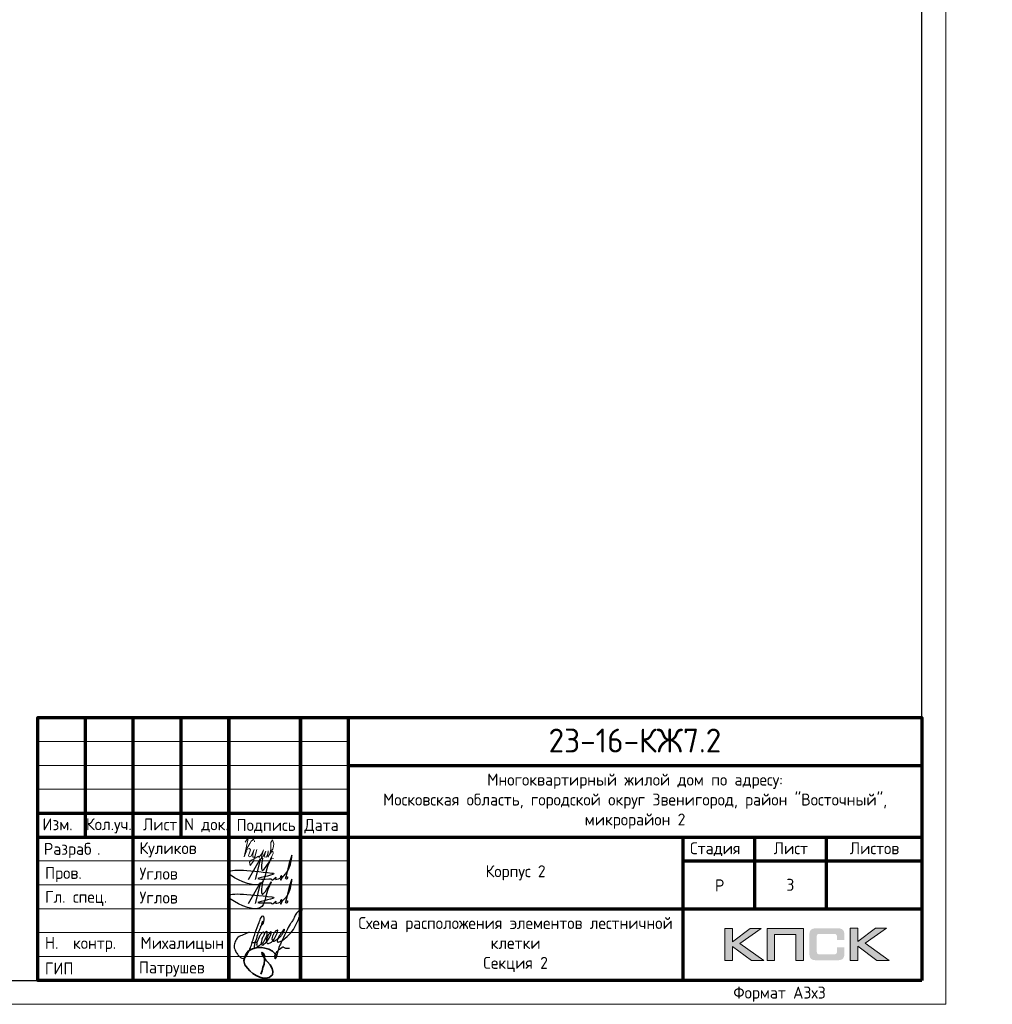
# Model space of a CAD drawing. Header units: millimetres. Extents: x 259029 to 2494469, y -731578 to -57567.
# Tile 111 of 252: x 386061 to 406413, y -568251 to -547649. Entities that reach past the tile are written whole.
import ezdxf
from ezdxf import colors
from ezdxf.entities.mleader import LeaderData, LeaderLine
from ezdxf.enums import TextEntityAlignment as Align
from ezdxf.math import Vec2, Vec3

# ---------------------------------------------------------------- set-up
doc = ezdxf.new("R2010")
doc.units = ezdxf.units.MM
for name, color, linetype, lineweight in [('0.15', 252, 'Continuous', 15), ('Standard', 7, 'Continuous', 25), ('Выноски', 20, 'Continuous', 20), ('Каркасы ригель', 3, 'Continuous', 0), ('Размеры', 54, 'Continuous', 20), ('Рамка', 7, 'Continuous', 70), ('Символы 0.20', 1, 'Continuous', 20), ('Текст', 41, 'Continuous', 30), ('ТОНКИЕ', 7, 'Continuous', 9)]:
    doc.layers.add(name, color=color, linetype=linetype, lineweight=lineweight)
doc.layers.add('ТОЛСТЫЕ_ОСНОВНЫЕ', color=6, linetype='Continuous')
doc.styles.add('GOST-2.304_Type-B', font='GOST_Common.ttf')
doc.styles.add('style1', font='GOST_Common.ttf', dxfattribs={"height": 500})
doc.styles.add('ГОСТ', font='GOST_Common.ttf')

# ---------------------------------------------------------------- blocks, each defined once
blk = doc.blocks.new('*U28')
at = {"layer": 'ТОЛСТЫЕ_ОСНОВНЫЕ', "color": 6}
blk.add_lwpolyline([(20, 5), (886, 5), (886, 415), (20, 415)], close=True, dxfattribs=at)
at = {"layer": 'ТОНКИЕ'}
blk.add_lwpolyline([(0, 0), (891, 0), (891, 420), (0, 420)], close=True, dxfattribs=at)
at = {"layer": 'Текст', "style": 'style1'}
blk.add_text('Формат А3х3', height=2.5, dxfattribs=at).set_placement((846.57, 1.2))
blk = doc.blocks.new('СЛОЖНЫЙ_ОБЪЕКТ_0')
at = {"layer": 'Standard', "color": 7, "linetype": 'Continuous', "lineweight": 25}
for points, start_tangent, end_tangent in [([(-5.888, 1.589), (-5.939, 1.691), (-5.972, 1.691), (-6.022, 1.617), (-6.064, 1.496), (-6.076, 1.414), (-6.076, 1.373), (-6.09, 1.219), (-6.071, 1.071), (-6.041, 1.003), (-6.009, 0.988), (-5.985, 1.012), (-5.95, 1.047), (-5.922, 1.075), (-5.915, 1.097), (-5.843, 1.207), (-5.798, 1.324), (-5.779, 1.438), (-5.77, 1.604), (-5.809, 1.746), (-5.833, 1.77), (-5.864, 1.752), (-5.885, 1.721), (-5.913, 1.566), (-5.919, 1.492), (-5.925, 1.334), (-5.906, 1.223), (-5.871, 1.161), (-5.807, 1.124), (-5.751, 1.203), (-5.713, 1.262), (-5.692, 1.316), (-5.66, 1.414), (-5.641, 1.525), (-5.625, 1.661), (-5.641, 1.808), (-5.657, 1.824), (-5.667, 1.824), (-5.695, 1.763), (-5.714, 1.672), (-5.725, 1.541), (-5.722, 1.421), (-5.665, 1.291), (-5.617, 1.276), (-5.55, 1.31), (-5.459, 1.426), (-5.4, 1.599), (-5.374, 1.864), (-5.388, 1.981), (-5.406, 1.999), (-5.432, 1.973), (-5.463, 1.934), (-5.509, 1.789), (-5.527, 1.661), (-5.508, 1.54), (-5.457, 1.473), (-5.411, 1.463), (-5.347, 1.501), (-5.271, 1.621), (-5.193, 1.738), (-5.143, 1.879), (-5.113, 2.032), (-5.113, 2.111), (-5.121, 2.138), (-5.14, 2.12), (-5.169, 2.039), (-5.206, 1.924), (-5.241, 1.787), (-5.254, 1.679), (-5.254, 1.582), (-5.237, 1.516), (-5.219, 1.498), (-5.191, 1.482), (-5.154, 1.519), (-5.086, 1.578), (-4.953, 1.776), (-4.759, 2.173), (-4.667, 2.981), (-4.667, 3.227), (-4.687, 3.262), (-4.715, 3.262), (-4.742, 3.235), (-4.777, 3.18), (-4.872, 2.956), (-4.891, 2.749), (-4.921, 2.579), (-4.956, 2.444), (-5.001, 2.097), (-5.045, 1.672), (-5.064, 1.441), (-5.075, 1.334), (-5.055, 1.102), (-5.04, 0.878), (-5.04, 0.777), (-5.052, 0.744), (-5.068, 0.75), (-5.077, 0.776), (-5.092, 0.804), (-5.084, 1.076), (-4.938, 1.346), (-4.909, 1.375), (-4.851, 1.355), (-4.78, 1.355), (-4.616, 1.413)], (-0.169301, 0.985564), (0.921845, 0.387559)), ([(-6.577, 1.472), (-6.789, 1.26), (-6.973, 1.076), (-7.024, 0.851), (-7.024, 0.746), (-6.996, 0.632), (-6.845, 0.434), (-6.702, 0.33), (-6.548, 0.258), (-6.432, 0.258), (-6.35, 0.355), (-6.314, 0.52), (-6.284, 0.767), (-6.284, 1.007), (-6.298, 1.279), (-6.31, 1.543), (-6.302, 2.038), (-6.285, 2.303), (-6.246, 2.371), (-6.174, 2.3), (-6.144, 2.003), (-6.194, 1.851)], (-0.677851, -0.735199), (-0.339746, -0.940517)), ([(-6.181, 2.142), (-6.172, 1.967), (-6.172, 1.841), (-6.18, 1.7), (-6.18, 1.412), (-6.17, 1.216), (-6.17, 1.117), (-6.148, 0.957), (-6.119, 0.827)], (0.06248, -0.998046), (0.223108, -0.974794)), ([(-6.329, 1.089), (-6.3, 1.083), (-6.267, 1.081), (-6.233, 1.097), (-6.195, 1.113), (-6.161, 1.123), (-6.143, 1.143), (-6.118, 1.168)], (0.983291, -0.18204), (0.7365, 0.676437))]:
    blk.add_spline(points, degree=3, dxfattribs=dict(at, start_tangent=start_tangent, end_tangent=end_tangent))
blk = doc.blocks.new('Роспись')
at = {"layer": 'Текст', "color": 4}
blk.add_lwpolyline([(4.18, 0.67), (6.68, 5.03), (5.62, 0.66)], dxfattribs=at)
for points in [[(11.23, 1.12), (12.72, 3.08), (13.28, 5.66), (11.96, 0.97)], [(7.11, 5.14), (7.17, 2.59), (9.02, 5.2), (8.57, 4.35), (6.55, -0.29), (0.19, 1.88), (9.09, 2.02)], [(9.09, 2.02), (9.4, 1.96), (6.15, 0.84), (8.42, 0.77), (8.9, 0.77)], [(8.9, 0.77), (8.97, 0.64), (9.94, 1.16)], [(9.94, 1.16), (9.82, 0.79), (10.85, 0.93)], [(10.85, 0.93), (11.13, 1.44), (11.23, 1.11), (10.92, 0.57), (10.85, 0.93)], [(11.23, 1.12), (11.03, 1.05), (10.98, 1.33), (11.05, 1.41)], [(11.96, 0.97), (12.16, 0.71), (12.34, 1.19), (12.03, 1.14), (11.96, 0.97)]]:
    blk.add_spline(points, degree=3, dxfattribs=at)
blk = doc.blocks.new('11')
at = {"layer": 'Выноски'}
for p, q in [((47962, 66737), (47989, 66781)), ((47989, 66781), (48016, 66806)), ((48016, 66806), (48038, 66823)), ((48038, 66823), (48060, 66786)), ((48060, 66786), (48058, 66769)), ((47885, 66608), (47944, 66700)), ((47944, 66700), (47962, 66737))]:
    blk.add_line(p, q, dxfattribs=at)
blk.add_lwpolyline([(47863, 66761), (47937, 66865), (47843, 66458), (47885, 66564), (47905, 66616), (47954, 66628), (47979, 66606), (47957, 66539), (47937, 66487), (47947, 66458), (47991, 66470), (48051, 66611), (48041, 66569), (48023, 66505), (48023, 66448), (48065, 66448), (48090, 66529), (48110, 66608), (48043, 66369), (47972, 66275), (47954, 66344), (47991, 66389), (48078, 66431), (48142, 66470), (48154, 66441), (48204, 66512), (48246, 66606), (48209, 66455), (48204, 66418), (48295, 66574), (48265, 66463), (48265, 66455), (48312, 66453), (48342, 66529), (48347, 66584), (48337, 66465), (48349, 66453), (48401, 66569), (48443, 66616), (48461, 66678), (48466, 66727), (48436, 66811), (48399, 66754), (48399, 66618), (48389, 66549), (48374, 66507), (48416, 66564), (48441, 66576), (48451, 66524), (48433, 66482), (48419, 66453), (48424, 66428), (48458, 66421)], dxfattribs=at)
blk = doc.blocks.new('A$Cd09756da')
h = blk.add_hatch(color=0)
h.paths.add_polyline_path([(-3363, 1089), (-3590, 1089), (-3962, 809), (-3962, 1089), (-4120, 1089), (-4120, 417), (-3962, 417), (-3962, 712), (-3560, 417), (-3308, 417), (-3809, 772)])
h.paths.add_polyline_path([(-3080, 963), (-2635, 963), (-2635, 417), (-2478, 417), (-2478, 1089), (-2645, 1089), (-3236, 1089), (-3236, 930), (-3236, 417), (-3080, 417)])
h.paths.add_polyline_path([(-1340, 1093), (-1498, 1093), (-1498, 420), (-1340, 420), (-1340, 716), (-938, 420), (-686, 420), (-1187, 776), (-741, 1093), (-968, 1093), (-1340, 813)])
at = {"true_color": 0x5f007f}
blk.add_hatch(color=206, dxfattribs=at).paths.add_polyline_path([(-1629, 1018), (-1631, 1026), (-1634, 1032), (-1638, 1038), (-1641, 1044), (-1644, 1049), (-1649, 1054), (-1653, 1059), (-1657, 1063), (-1662, 1066), (-1668, 1071), (-1674, 1074), (-1681, 1077), (-1688, 1079), (-1696, 1082), (-1703, 1084), (-1721, 1088), (-1741, 1091), (-1762, 1092), (-1786, 1093), (-2187, 1093), (-2210, 1092), (-2231, 1091), (-2251, 1088), (-2268, 1084), (-2276, 1082), (-2284, 1079), (-2291, 1077), (-2297, 1073), (-2303, 1071), (-2310, 1066), (-2315, 1063), (-2319, 1059), (-2323, 1054), (-2327, 1049), (-2331, 1044), (-2335, 1038), (-2337, 1032), (-2340, 1025), (-2343, 1018), (-2345, 1010), (-2348, 994), (-2351, 976), (-2353, 956), (-2353, 934), (-2353, 580), (-2353, 557), (-2351, 537), (-2348, 519), (-2345, 502), (-2343, 495), (-2340, 488), (-2337, 481), (-2335, 474), (-2331, 469), (-2327, 463), (-2323, 459), (-2319, 454), (-2315, 450), (-2309, 446), (-2303, 443), (-2297, 439), (-2291, 436), (-2283, 434), (-2276, 431), (-2268, 429), (-2251, 425), (-2231, 423), (-2209, 421), (-2187, 420), (-1786, 420), (-1762, 421), (-1741, 422), (-1721, 425), (-1704, 428), (-1696, 431), (-1688, 433), (-1681, 436), (-1674, 439), (-1668, 442), (-1662, 446), (-1657, 450), (-1653, 454), (-1649, 458), (-1644, 463), (-1641, 468), (-1638, 474), (-1634, 481), (-1631, 487), (-1629, 495), (-1626, 502), (-1623, 519), (-1620, 537), (-1619, 557), (-1618, 580), (-1618, 691), (-1775, 691), (-1775, 600), (-1775, 594), (-1776, 588), (-1777, 582), (-1779, 577), (-1781, 572), (-1783, 568), (-1786, 564), (-1789, 560), (-1792, 557), (-1797, 554), (-1801, 552), (-1806, 550), (-1811, 548), (-1817, 548), (-1824, 547), (-1830, 546), (-2153, 546), (-2159, 547), (-2164, 548), (-2168, 550), (-2172, 552), (-2176, 555), (-2180, 557), (-2183, 561), (-2186, 565), (-2189, 569), (-2191, 573), (-2193, 578), (-2194, 583), (-2196, 593), (-2197, 602), (-2197, 925), (-2197, 931), (-2196, 936), (-2195, 941), (-2193, 946), (-2192, 950), (-2190, 954), (-2187, 957), (-2185, 961), (-2181, 963), (-2178, 966), (-2173, 968), (-2169, 970), (-2164, 971), (-2160, 972), (-2154, 972), (-2149, 972), (-1830, 972), (-1824, 972), (-1817, 972), (-1812, 970), (-1807, 969), (-1802, 967), (-1797, 965), (-1793, 961), (-1790, 958), (-1786, 954), (-1783, 950), (-1781, 946), (-1779, 941), (-1777, 936), (-1776, 931), (-1775, 925), (-1775, 918), (-1775, 844), (-1618, 844), (-1618, 934), (-1619, 956), (-1620, 976), (-1623, 994), (-1627, 1010)])
at = {"color": 0, "lineweight": 0}
for points in [[(-4120, 417), (-4120, 1089), (-3962, 1089), (-3962, 809), (-3590, 1089), (-3363, 1089), (-3809, 772), (-3308, 417), (-3560, 417), (-3962, 712), (-3962, 417), (-4120, 417)], [(-3080, 417), (-3080, 963), (-2635, 963), (-2635, 417), (-2478, 417), (-2478, 1089), (-2645, 1089), (-3236, 1089), (-3236, 930), (-3236, 417), (-3080, 417)], [(-1498, 420), (-1498, 1093), (-1340, 1093), (-1340, 813), (-968, 1093), (-741, 1093), (-1187, 776), (-686, 420), (-938, 420), (-1340, 716), (-1340, 420), (-1498, 420)]]:
    blk.add_lwpolyline(points, close=True, dxfattribs=at)
at = {"lineweight": 35}
blk.add_lwpolyline([(-13497, 507), (-13535, 562), (-13589, 615), (-13666, 653), (-13748, 676), (-13807, 686), (-13901, 686), (-14005, 659), (-14088, 617), (-14135, 558), (-14169, 483), (-14185, 407), (-14167, 329), (-14113, 254), (-14059, 199), (-14001, 148), (-13931, 104), (-13854, 67), (-13782, 47), (-13728, 47), (-13655, 62), (-13589, 119), (-13582, 185), (-13593, 249), (-13639, 328), (-13688, 389), (-13725, 426), (-13768, 486), (-13789, 516), (-13802, 552), (-13809, 574), (-13809, 584), (-13790, 575), (-13775, 560), (-13760, 537), (-13755, 511), (-13755, 426), (-13764, 338), (-13788, 268), (-13802, 202), (-13829, 132)], dxfattribs=at)
at = {"layer": 'Рамка'}
for p, q in [((-17500, 3000), (-17500, 5500)), ((-16500, 0), (-16500, 5500)), ((-15500, 3000), (-15500, 5500)), ((-14500, 0), (-14500, 5500)), ((-14500, 5500), (-14500, 0)), ((-13000, 5500), (-13000, 0)), ((-13000, 0), (-13000, 5500)), ((-12000, 5500), (-12000, 0)), ((-12000, 4500), (0, 4500)), ((-18500, 3500), (-12000, 3500)), ((-18500, 3000), (0, 3000)), ((-5000, 3000), (-5000, 0)), ((-3500, 3000), (-3500, 1500)), ((-2000, 3000), (-2000, 1500)), ((-5000, 2500), (0, 2500)), ((-5000, 2500), (0, 2500)), ((-12000, 1500), (0, 1500))]:
    blk.add_line(p, q, dxfattribs=at)
at = {"layer": 'Рамка', "lineweight": 15}
for p, q in [((-18500, 5000), (-12000, 5000)), ((-18500, 4500), (-12000, 4500)), ((-18500, 4000), (-12000, 4000)), ((-18500, 2500), (-12000, 2500)), ((-18500, 2000), (-12000, 2000)), ((-18500, 1500), (-12000, 1500)), ((-18500, 1000), (-12000, 1000)), ((-18500, 500), (-12000, 500))]:
    blk.add_line(p, q, dxfattribs=at)
at = {"layer": 'Рамка'}
blk.add_lwpolyline([(0, 0), (-18500, 0), (-18500, 5500), (0, 5500)], close=True, dxfattribs=at)
at = {"color": 18, "true_color": 0x000000, "xscale": 100, "yscale": 100, "zscale": 100}
for p in [(-14508, 2045), (-14508, 1545)]:
    blk.add_blockref('Роспись', p, dxfattribs=at)
at = {"layer": '0.15', "xscale": 462, "yscale": 462, "zscale": 462, "rotation": 339.9822667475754}
blk.add_blockref('СЛОЖНЫЙ_ОБЪЕКТ_0', (-11452, -669), dxfattribs=at)
at = {"layer": 'Выноски'}
blk.add_blockref('11', (-62024, -63871), dxfattribs=at)
at = {"color": 7, "style": 'ГОСТ'}
for s, p in [('Разраб', (-18371, 2627)), ('.', (-17258, 2627))]:
    blk.add_text(s, height=250, dxfattribs=at).set_placement(p)
at = {"layer": 'Размеры', "color": 7, "char_height": 250, "attachment_point": 4, "style": 'ГОСТ'}
for s, insert in [('{\\C256;Куликов}', (-16371, 2734)), ('Пров.', (-18346, 2215)), ('Углов', (-16371, 2234)), ('Углов', (-16371, 1734)), ('Гл. спец.', (-18346, 1715))]:
    blk.add_mtext_dynamic_manual_height_columns(s, width=2000, gutter_width=1250, heights=[0], dxfattribs=dict(at, insert=insert))
at = {"layer": 'Размеры', "color": 7, "linetype": 'Continuous', "char_height": 250, "width": 2000, "attachment_point": 4, "style": 'GOST-2.304_Type-B'}
for s, insert in [(' Н.  контр.', (-18500, 750)), (' Михалицын', (-16500, 750)), (' ГИП', (-18500, 250)), ('Патрушев', (-16383, 238))]:
    blk.add_mtext(s, dxfattribs=dict(at, insert=insert))
at = {"layer": 'Текст', "color": 7, "style": 'ГОСТ'}
blk.add_text('23-16-КЖ7.2', height=500, dxfattribs=at).set_placement((-6003, 5019), align=Align.MIDDLE_CENTER)
at = {"layer": 'Текст', "color": 7, "style": 'GOST-2.304_Type-B'}
for s, p in [('Изм.', (-18400, 3141)), ('Кол.уч.', (-17490, 3143)), ('Лист', (-16298, 3139)), ('N док.', (-15435, 3141)), ('Подпись', (-14340, 3127)), ('Дата', (-12920, 3127)), ('Стадия', (-4850, 2640)), ('Лист', (-3100, 2640)), ('Листов', (-1508, 2640)), ('Р', (-4328, 1863))]:
    blk.add_text(s, height=250, dxfattribs=at).set_placement(p)
at = {"layer": 'Текст', "color": 7, "linetype": 'Continuous', "lineweight": 0, "char_height": 250, "attachment_point": 5, "style": 'GOST-2.304_Type-B'}
for s, insert, width in [('Многоквартирный жилой дом по адресу:\\PМосковская область, городской округ Звенигород, район "Восточный", микрорайон 2', (-6000, 3750), 12000), ('Корпус 2', (-8500, 2250), 7000)]:
    blk.add_mtext(s, dxfattribs=dict(at, insert=insert, width=width))
blk = doc.blocks.new('*T63')
at = {"layer": 'Каркасы ригель', "color": 0, "linetype": 'ByBlock', "lineweight": -2, "transparency": 16777216}
for p, q in [((0, 0), (1500, 0)), ((0, -1000), (1500, -1000))]:
    blk.add_line(p, q, dxfattribs=at)
at = {"layer": 'Каркасы ригель', "color": 0, "linetype": 'ByBlock', "lineweight": 50, "transparency": 16777216}
for p, q in [((0, 0), (0, -1000)), ((1500, 0), (1500, -1000))]:
    blk.add_line(p, q, dxfattribs=at)
at = {"layer": 'Каркасы ригель', "color": 0, "linetype": 'Continuous', "lineweight": 0, "transparency": 16777216, "insert": (750, -500), "char_height": 250, "width": 1000, "attachment_point": 5, "style": 'ГОСТ'}
blk.add_mtext('3', dxfattribs=at)
blk = doc.blocks.new('_None')

msp = doc.modelspace()

# ---------------------------------------------------------------- block references
at = {"xscale": 100, "yscale": 100, "zscale": 100}
msp.add_blockref('*U28', (316337.4, -568250.7), dxfattribs=at)
at = {"color": 0, "lineweight": 50, "ltscale": 100}
msp.add_blockref('A$Cd09756da', (404937.4, -567750.7), dxfattribs=at)
msp.add_blockref('*T63', (401437.4, -565250.7))

# ---------------------------------------------------------------- texts
at = {"color": 1, "linetype": 'Continuous', "lineweight": 30, "insert": (396437.4, -567000.7), "char_height": 250, "width": 7000, "attachment_point": 5, "style": 'GOST-2.304_Type-B'}
msp.add_mtext('{\\C0;Схема расположения элементов лестничной клетки \\PСекция 2}', dxfattribs=at)
at = {"layer": 'Выноски'}
note = msp.add_mtext_static_columns([''] * 2, width=18604.939, gutter_width=10240.1, height=0, dxfattribs=dict(at, insert=(295601.8, -509833), char_height=250, attachment_point=1, style='ГОСТ'))
for column, words in zip([note] + note.columns.linked_columns, ['\\pi8790.91665;Общие указания:\\P\\pi570.45,l346.2,t2000;1.^IСтроительство здания должно производиться в соответствии с проектом производства работ (ППР). при {\\H1.66663x; }\\P\\pi0,t346.2;отсутствии проекта ППР в производство строительно-монтажных работ запрещается. {\\H1.18896x; }\\P\\pi570.45,t2000;2.^IМонтаж сборных конструкций вести в соответствии с требованиями СП 70.13330.2012 "Несущие и {\\H1.54818x; }\\P\\pi0,t346.2;ограждающие конструкции "(акт.ред. СНиП 3.03.01-87*).{\\H1.62844x;\\C0; \\H0.61408x;\\P\\pi570.45,t2000;}3.^IВсе сварные работы следует вести в соответствии с ГОСТ 5264-80* "Ручная дуговая сварка.Соединения {\\H1.20169x; }\\P\\pi0,t346.2;сварные" и  ГОСТ 14098-2014 "Соединения сварные арматуры и закладных деталей железобетонных конструкций". {\\H1.54394x; }\\PСварку вести электродами типа Э42А. {\\H1.42985x;\\C0; \\H0.69937x;\\P\\pi570.45,t2000;}4.^IВсе металлические конструкции окрасить эмалью ПФ-1189 по ГОСТ 6465-79 в два слоя. Эмаль наносить на {\\H1.46788x; }\\P\\pi0,t346.2;грунтовку ГФ-021 по ГОСТ 25129-82 (первый слой - на заводе-изготовителе, второй слой - на монтаже).{\\H1.65521x;\\C0; \\H0.60415x;\\P\\pi10052.46968,l0,tz;\\H1.55946x; \\H0.64125x;\\P\\H1.64685x; \\H0.60722x;\\P\\pi812.5,l41.6675;\\H1.23852x; \\H0.80742x;\\P}', '']):
    column.text = words

# ---------------------------------------------------------------- leaders
at = {"layer": 'Символы 0.20'}
ml = msp.add_multileader_mtext('Standard', dxfattribs=at)
ml.set_content('3(л.6)', color=256, style='ГОСТ')
ml.set_leader_properties(color=256, linetype='ByLayer', lineweight=-1)
ml.set_arrow_properties(name='NONE')
ml.build(insert=Vec2(0, 0))
ml.multileader.update_dxf_attribs({"text_left_attachment_type": 6, "text_right_attachment_type": 6, "dogleg_length": 0.25, "arrow_head_size": 200, "scale": 100})
ctx = ml.context
ctx.base_point, ctx.scale, ctx.char_height, ctx.arrow_head_size, ctx.landing_gap_size, ctx.plane_origin = Vec3(356999.7, -549601.6), 100, 250, 200, 25, Vec3(357484, -549903.4)
ctx.left_attachment, ctx.right_attachment = 6, 6
notes = []
notes.append((ctx, [(0, (1, 1, 0), (356974.7, -549601.6), (1, 0), 25, [(0, [(356300.9, -549013.7)], 0, [])])]))
ctx.mtext.insert, ctx.mtext.width, ctx.mtext.defined_height, ctx.mtext.flow_direction = Vec3(357024.7, -549301.6), 1094.387, 742.8, 5
ml = msp.add_multileader_mtext('Standard', dxfattribs=at)
ml.set_content('2(л.6)', color=256, style='ГОСТ')
ml.set_leader_properties(color=256, linetype='ByLayer', lineweight=-1)
ml.set_arrow_properties(name='NONE')
ml.build(insert=Vec2(0, 0))
ml.multileader.update_dxf_attribs({"text_left_attachment_type": 6, "text_right_attachment_type": 6, "dogleg_length": 0.25, "arrow_head_size": 200, "scale": 100})
ctx = ml.context
ctx.base_point, ctx.scale, ctx.char_height, ctx.arrow_head_size, ctx.landing_gap_size, ctx.plane_origin = Vec3(377784.4, -549497), 100, 250, 200, 25, Vec3(378998.6, -551631.5)
ctx.left_attachment, ctx.right_attachment = 6, 6
notes.append((ctx, [(0, (1, 1, 0), (377759.4, -549497), (1, 0), 25, [(0, [(377687.6, -550176.4)], 0, [])])]))
ctx.mtext.insert, ctx.mtext.width, ctx.mtext.flow_direction = Vec3(377809.4, -549197), 792.21, 5
ml = msp.add_multileader_mtext('Standard', dxfattribs=at)
ml.set_content('1(л.6)', color=256, style='ГОСТ')
ml.set_leader_properties(color=256, linetype='ByLayer', lineweight=-1)
ml.set_arrow_properties(name='NONE')
ml.build(insert=Vec2(0, 0))
ml.multileader.update_dxf_attribs({"text_left_attachment_type": 6, "text_right_attachment_type": 6, "dogleg_length": 0.25, "arrow_head_size": 200, "scale": 100})
ctx = ml.context
ctx.base_point, ctx.scale, ctx.char_height, ctx.arrow_head_size, ctx.landing_gap_size, ctx.plane_origin = Vec3(359149.9, -549597.3), 100, 250, 200, 25, Vec3(360364.1, -551731.8)
ctx.left_attachment, ctx.right_attachment = 6, 6
notes.append((ctx, [(0, (1, 1, 0), (359124.9, -549597.3), (1, 0), 25, [(0, [(359053.1, -550276.7)], 0, [])])]))
ctx.mtext.insert, ctx.mtext.width, ctx.mtext.flow_direction = Vec3(359174.9, -549297.3), 792.21, 5
ml = msp.add_multileader_mtext('Standard', dxfattribs=at)
ml.set_content('4(л.6)', color=256, style='ГОСТ')
ml.set_leader_properties(color=256, linetype='ByLayer', lineweight=-1)
ml.set_arrow_properties(name='NONE')
ml.build(insert=Vec2(0, 0))
ml.multileader.update_dxf_attribs({"text_left_attachment_type": 6, "text_right_attachment_type": 6, "dogleg_length": 0.25, "arrow_head_size": 200, "scale": 100})
ctx = ml.context
ctx.base_point, ctx.scale, ctx.char_height, ctx.arrow_head_size, ctx.landing_gap_size, ctx.plane_origin = Vec3(374084.5, -550009.2), 100, 250, 200, 25, Vec3(376276, -549903.4)
ctx.left_attachment, ctx.right_attachment = 6, 6
notes.append((ctx, [(1, (1, 1, 0), (374934.5, -550009.2), (-1, 0), 25, [(0, [(374854.7, -549242.2)], 0, [])])]))
ctx.mtext.insert, ctx.mtext.width, ctx.mtext.defined_height, ctx.mtext.flow_direction = Vec3(374109.5, -549709.2), 1094.387, 742.8, 5
ml = msp.add_multileader_mtext('Standard', dxfattribs=at)
ml.set_content('3(л.6)', color=256, style='ГОСТ')
ml.set_leader_properties(color=256, linetype='ByLayer', lineweight=-1)
ml.set_arrow_properties(name='NONE')
ml.build(insert=Vec2(0, 0))
ml.multileader.update_dxf_attribs({"text_left_attachment_type": 6, "text_right_attachment_type": 6, "dogleg_length": 0.25, "arrow_head_size": 200, "scale": 100})
ctx = ml.context
ctx.base_point, ctx.scale, ctx.char_height, ctx.arrow_head_size, ctx.landing_gap_size, ctx.plane_origin = Vec3(354948.2, -550982.2), 100, 250, 200, 25, Vec3(357414.1, -553266.3)
ctx.left_attachment, ctx.right_attachment = 6, 6
notes.append((ctx, [(1, (1, 1, 0), (355773.2, -550982.2), (-1, 0), 25, [(0, [(355930.9, -551756.1)], 0, [])])]))
ctx.mtext.insert, ctx.mtext.width, ctx.mtext.defined_height, ctx.mtext.flow_direction = Vec3(354973.2, -550682.2), 1094.387, 742.8, 5
ml = msp.add_multileader_mtext('Standard', dxfattribs=at)
ml.set_content('4(л.6)', color=256, style='ГОСТ')
ml.set_leader_properties(color=256, linetype='ByLayer', lineweight=-1)
ml.set_arrow_properties(name='NONE')
ml.build(insert=Vec2(0, 0))
ml.multileader.update_dxf_attribs({"text_left_attachment_type": 6, "text_right_attachment_type": 6, "dogleg_length": 0.25, "arrow_head_size": 200, "scale": 100})
ctx = ml.context
ctx.base_point, ctx.scale, ctx.char_height, ctx.arrow_head_size, ctx.landing_gap_size, ctx.plane_origin = Vec3(373715.2, -550982.2), 100, 250, 200, 25, Vec3(376206.2, -553266.3)
ctx.left_attachment, ctx.right_attachment = 6, 6
notes.append((ctx, [(1, (1, 1, 0), (374565.2, -550982.2), (-1, 0), 25, [(0, [(374723, -551756.1)], 0, [])])]))
ctx.mtext.insert, ctx.mtext.width, ctx.mtext.defined_height, ctx.mtext.flow_direction = Vec3(373740.2, -550682.2), 1094.387, 742.8, 5
ml = msp.add_multileader_mtext('Standard', dxfattribs=at)
ml.set_content('1(л.6)', color=256, style='ГОСТ')
ml.set_leader_properties(color=256, linetype='ByLayer', lineweight=-1)
ml.set_arrow_properties(name='NONE')
ml.build(insert=Vec2(0, 0))
ml.multileader.update_dxf_attribs({"text_left_attachment_type": 6, "text_right_attachment_type": 6, "dogleg_length": 0.25, "arrow_head_size": 200, "scale": 100})
ctx = ml.context
ctx.base_point, ctx.scale, ctx.char_height, ctx.arrow_head_size, ctx.landing_gap_size, ctx.plane_origin = Vec3(359149.9, -552866.1), 100, 250, 200, 25, Vec3(360364.1, -555000.5)
ctx.left_attachment, ctx.right_attachment = 6, 6
notes.append((ctx, [(0, (1, 1, 0), (359124.9, -552866.1), (1, 0), 25, [(0, [(359053.1, -553545.4)], 0, [])])]))
ctx.mtext.insert, ctx.mtext.width, ctx.mtext.flow_direction = Vec3(359174.9, -552566.1), 792.21, 5
ml = msp.add_multileader_mtext('Standard', dxfattribs=at)
ml.set_content('2(л.6)', color=256, style='ГОСТ')
ml.set_leader_properties(color=256, linetype='ByLayer', lineweight=-1)
ml.set_arrow_properties(name='NONE')
ml.build(insert=Vec2(0, 0))
ml.multileader.update_dxf_attribs({"text_left_attachment_type": 6, "text_right_attachment_type": 6, "dogleg_length": 0.25, "arrow_head_size": 200, "scale": 100})
ctx = ml.context
ctx.base_point, ctx.scale, ctx.char_height, ctx.arrow_head_size, ctx.landing_gap_size, ctx.plane_origin = Vec3(377784.4, -552738.6), 100, 250, 200, 25, Vec3(378998.6, -554873)
ctx.left_attachment, ctx.right_attachment = 6, 6
notes.append((ctx, [(0, (1, 1, 0), (377759.4, -552738.6), (1, 0), 25, [(0, [(377687.6, -553417.9)], 0, [])])]))
ctx.mtext.insert, ctx.mtext.width, ctx.mtext.flow_direction = Vec3(377809.4, -552438.6), 792.21, 5
ml = msp.add_multileader_mtext('Standard', dxfattribs=at)
ml.set_content('3(л.6)', color=256, style='ГОСТ')
ml.set_leader_properties(color=256, linetype='ByLayer', lineweight=-1)
ml.set_arrow_properties(name='NONE')
ml.build(insert=Vec2(0, 0))
ml.multileader.update_dxf_attribs({"text_left_attachment_type": 6, "text_right_attachment_type": 6, "dogleg_length": 0.25, "arrow_head_size": 200, "scale": 100})
ctx = ml.context
ctx.base_point, ctx.scale, ctx.char_height, ctx.arrow_head_size, ctx.landing_gap_size, ctx.plane_origin = Vec3(357121.5, -556237.9), 100, 250, 200, 25, Vec3(357414.1, -556507.9)
ctx.left_attachment, ctx.right_attachment = 6, 6
notes.append((ctx, [(0, (1, 1, 0), (357096.5, -556237.9), (1, 0), 25, [(0, [(356211.6, -555644.8)], 0, [])])]))
ctx.mtext.insert, ctx.mtext.width, ctx.mtext.defined_height, ctx.mtext.flow_direction = Vec3(357146.5, -555937.9), 1094.387, 742.8, 5
ml = msp.add_multileader_mtext('Standard', dxfattribs=at)
ml.set_content('4(л.6)', color=256, style='ГОСТ')
ml.set_leader_properties(color=256, linetype='ByLayer', lineweight=-1)
ml.set_arrow_properties(name='NONE')
ml.build(insert=Vec2(0, 0))
ml.multileader.update_dxf_attribs({"text_left_attachment_type": 6, "text_right_attachment_type": 6, "dogleg_length": 0.25, "arrow_head_size": 200, "scale": 100})
ctx = ml.context
ctx.base_point, ctx.scale, ctx.char_height, ctx.arrow_head_size, ctx.landing_gap_size, ctx.plane_origin = Vec3(373966.5, -556237.9), 100, 250, 200, 25, Vec3(376206.2, -556507.9)
ctx.left_attachment, ctx.right_attachment = 6, 6
notes.append((ctx, [(1, (1, 1, 0), (374816.5, -556237.9), (-1, 0), 25, [(0, [(374721.5, -555795)], 0, [])])]))
ctx.mtext.insert, ctx.mtext.width, ctx.mtext.defined_height, ctx.mtext.flow_direction = Vec3(373991.5, -555937.9), 1094.387, 742.8, 5
ml = msp.add_multileader_mtext('Standard', dxfattribs=at)
ml.set_content('6(л.6)', color=256, style='ГОСТ')
ml.set_leader_properties(color=256, linetype='ByLayer', lineweight=-1)
ml.set_arrow_properties(name='NONE')
ml.build(insert=Vec2(0, 0))
ml.multileader.update_dxf_attribs({"text_left_attachment_type": 6, "text_right_attachment_type": 6, "dogleg_length": 0.25, "arrow_head_size": 200, "scale": 100})
ctx = ml.context
ctx.base_point, ctx.scale, ctx.char_height, ctx.arrow_head_size, ctx.landing_gap_size, ctx.plane_origin = Vec3(377884, -556040.9), 100, 250, 200, 25, Vec3(379098.1, -558175.3)
ctx.left_attachment, ctx.right_attachment = 6, 6
notes.append((ctx, [(0, (1, 1, 0), (377859, -556040.9), (1, 0), 25, [(0, [(377787.2, -556720.3)], 0, [])])]))
ctx.mtext.insert, ctx.mtext.width, ctx.mtext.flow_direction = Vec3(377909, -555740.9), 792.21, 5
for ctx, leaders in notes:
    for number, flags, end, landing, length, lines in leaders:
        leader = LeaderData()
        leader.index, (leader.has_last_leader_line, leader.has_dogleg_vector, leader.attachment_direction) = number, flags
        leader.last_leader_point, leader.dogleg_vector, leader.dogleg_length = Vec3(end), Vec3(landing), length
        for number, points, colour, breaks in lines:
            line = LeaderLine()
            line.index, line.vertices, line.color, line.breaks = number, Vec3.list(points), colors.encode_raw_color(colour), breaks
            leader.lines.append(line)
        ctx.leaders.append(leader)

doc.saveas('drawing.dxf')
